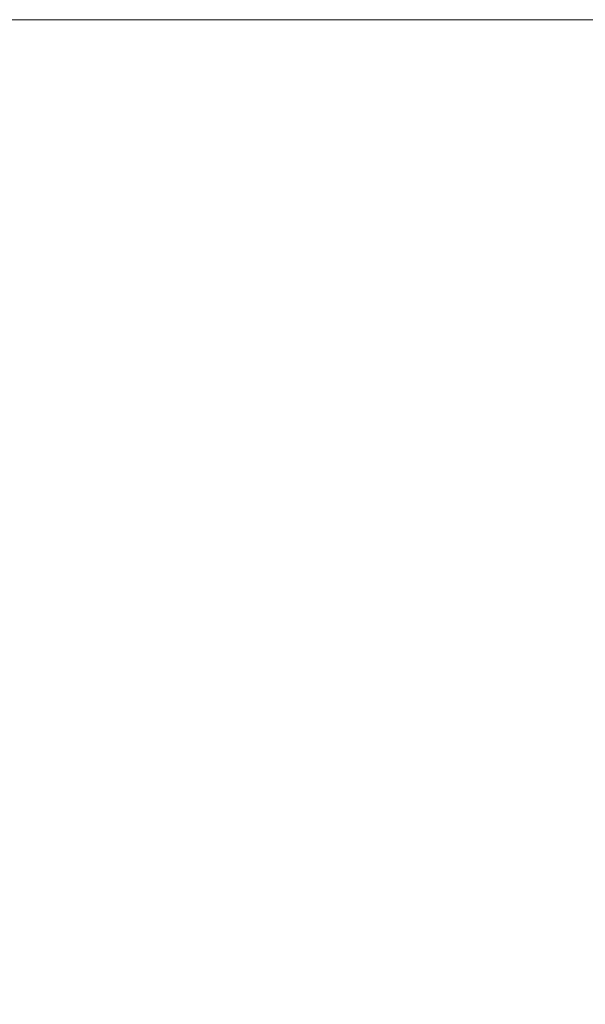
# Model space of a CAD drawing. Extents: x 145 to 1819, y 761 to 1310.
# Tile 7 of 88: x 243 to 292, y 1225 to 1310. Entities that reach past the tile are written whole.
import ezdxf
from ezdxf.enums import TextEntityAlignment as Align

# ---------------------------------------------------------------- set-up
doc = ezdxf.new("R2010")
doc.units = 0
doc.header["$MEASUREMENT"] = 0
doc.layers.add('B_ANNO_NOPLOT', color=47, linetype='Continuous', lineweight=18, plot=False)
doc.layers.add('B_ANNO_TEXT', color=7, linetype='Continuous', lineweight=18)
doc.styles.add('Annotative', font='calibri.ttf', dxfattribs={"height": 0.0625})
doc.styles.get("Standard").update_dxf_attribs({"font": 'calibri.ttf'})

# ---------------------------------------------------------------- blocks, each defined once
blk = doc.blocks.new('INS_SS42_BASE')
at = {"layer": 'B_ANNO_NOPLOT', "flags": 128}
blk.add_lwpolyline([(0, 0), (0, 252.002), (323.93, 252.002), (323.93, 238.857), (378.003, 238.857), (378.003, 40.5), (316.573, 40.5), (316.573, 0), (0, 0)], dxfattribs=at)
at = {"lineweight": 30, "flags": 104}
for tag, p in [('SUB1', (311.281, 226.103, 1.684)), ('SUB2', (319.281, 226.103, 1.684))]:
    blk.add_attdef(tag, text='', height=1.5, dxfattribs=at).set_placement(p, align=Align.MIDDLE_CENTER)
at = {"layer": 'B_ANNO_TEXT', "lineweight": 30}
for tag, p in [('SUB1', (311.281, 226.103)), ('SUB2', (319.281, 226.103))]:
    blk.add_attdef(tag, text='', height=1.5, dxfattribs=at).set_placement(p, align=Align.MIDDLE_CENTER)
at = {"layer": 'B_ANNO_TEXT', "style": 'Annotative'}
for tag, p in [('CORNER1', (97.357, 101.834)), ('CORNER2', (98.569, 3.306))]:
    blk.add_attdef(tag, text='', height=1.5, dxfattribs=at).set_placement(p, align=Align.BOTTOM_RIGHT)

msp = doc.modelspace()

# ---------------------------------------------------------------- block references
msp.add_blockref('INS_SS42_BASE', (144.942, 1058.301))

doc.saveas('drawing.dxf')
